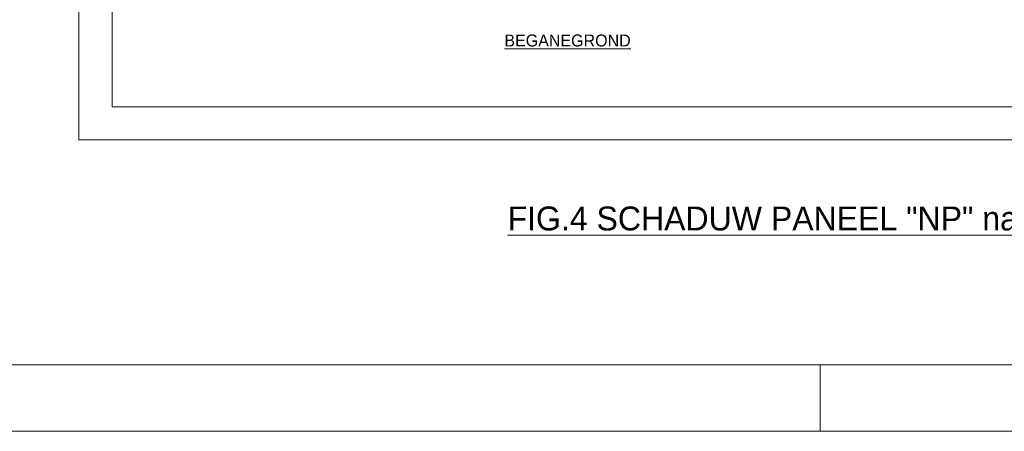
# Model space of a CAD drawing. Header units: millimetres. Extents: x -10 to 169, y 0 to 119.
# Tile 9 of 19: x 60 to 90, y 0 to 12. Entities that reach past the tile are written whole.
import ezdxf

# ---------------------------------------------------------------- set-up
doc = ezdxf.new("R2010")
doc.units = ezdxf.units.MM
doc.linetypes.add('DGN2', pattern=[1.424392, 0.712196, -0.712196])
doc.layers.add('KADER', color=7, linetype='Continuous')
doc.layers.add('SYMBOLEN', color=7, linetype='Continuous')
doc.styles.add('dgn001', font='dgn001.shx')

# ---------------------------------------------------------------- blocks, each defined once
blk = doc.blocks.new('A1')
at = {"layer": 'KADER', "color": 1, "linetype": 'Continuous', "lineweight": 0}
for p, q in [((84.365, 0), (84.365, 2.004)), ((0, 0), (168.528, 0))]:
    blk.add_line(p, q, dxfattribs=at)
at = {"layer": 'KADER', "color": 5, "linetype": 'Continuous', "lineweight": 0, "flags": 128}
blk.add_lwpolyline([(2.004, 2.004), (166.525, 2.004), (166.525, 117.028), (2.004, 117.028), (2.004, 2.004)], dxfattribs=at)
blk = doc.blocks.new('AnonymousCell142')
at = {"color": 1, "linetype": 'Continuous', "lineweight": 0}
blk.add_blockref('A1', (-84.264, -59.516), dxfattribs=at)

msp = doc.modelspace()

# ---------------------------------------------------------------- linework, layer by layer
at = {"layer": 'SYMBOLEN', "color": 1, "linetype": 'Continuous', "lineweight": 0, "flags": 128}
for points in [[(62.081, 56.83), (118.422, 56.83), (118.422, 8.761), (62.081, 8.761), (62.081, 56.83)], [(63.081, 55.83), (117.422, 55.83), (117.422, 9.761), (63.081, 9.761), (63.081, 55.83)]]:
    msp.add_lwpolyline(points, dxfattribs=at)

# ---------------------------------------------------------------- block references
at = {"color": 1, "linetype": 'Continuous', "lineweight": 0}
msp.add_blockref('AnonymousCell142', (84.264, 59.516), dxfattribs=at)

# ---------------------------------------------------------------- texts
at = {"layer": 'SYMBOLEN', "color": 1, "linetype": 'DGN2', "lineweight": 13, "style": 'dgn001'}
msp.add_text('%%uBEGANEGROND%%u', height=0.36, dxfattribs=at).set_placement((74.872, 11.572))
at = {"layer": 'SYMBOLEN', "color": 1, "linetype": 'Continuous', "lineweight": 0, "style": 'dgn001'}
msp.add_text('%%uFIG.4 SCHADUW PANEEL "NP" nabij toegang schaal 1:2%%u', height=0.72, dxfattribs=at).set_placement((74.968, 6.04))

doc.saveas('drawing.dxf')
